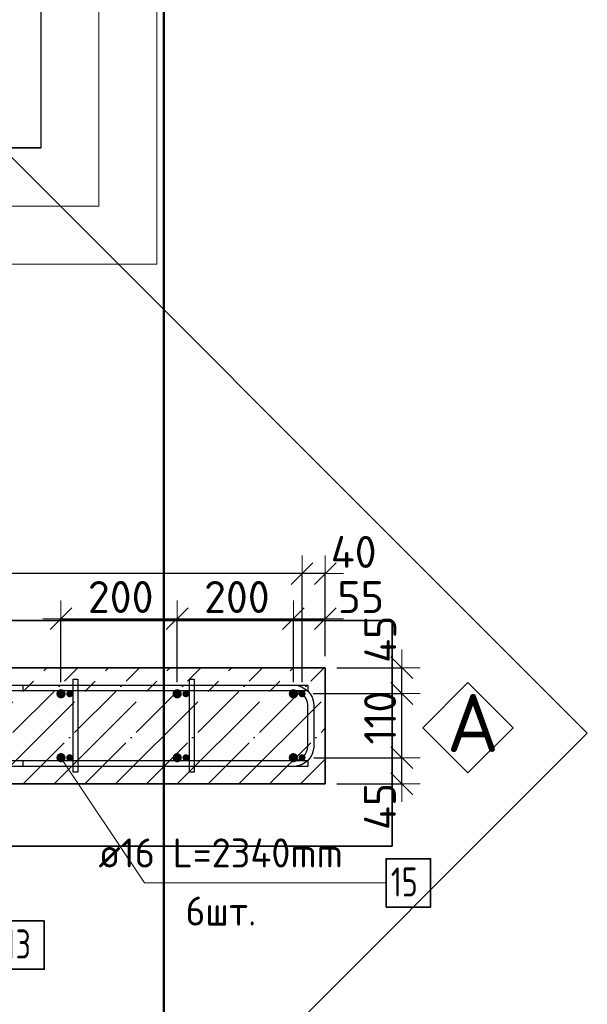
# Model space of a CAD drawing. Header units: millimetres. Extents: x -3026 to 47325, y -2839 to 55854.
# Tile 48 of 130: x 25002 to 25979, y 42269 to 43964. Entities that reach past the tile are written whole.
import ezdxf

# ---------------------------------------------------------------- set-up
doc = ezdxf.new("R2010")
doc.units = ezdxf.units.MM
doc.header["$PDMODE"] = 65
doc.linetypes.add('______11', pattern=[125, 100, -12.5, 0, -12.5])
doc.linetypes.add('______5', pattern=[275, 200, -25, 25, -25])
for name, color, linetype, lineweight in [('Standard', 7, 'Continuous', 25), ('Арм.стержн. Арматура края', 96, 'Continuous', 35), ('Арм.стержн. вертикальными 1', 22, 'Continuous', 35), ('Арм.стержн.горизонт. 1', 180, 'Continuous', 35), ('Размерная линия_ общее', 7, 'Continuous', 13)]:
    doc.layers.add(name, color=color, linetype=linetype, lineweight=lineweight)
doc.layers.add('Арм.стержн. вертикальными 2', color=7, linetype='Continuous', lineweight=35, true_color=0x006e00)
doc.layers.add('Арм.стержн.Стяжки', color=7, linetype='Continuous', lineweight=35, true_color=0x501e0f)
doc.styles.add('ISOCPEUR', font='ISOCPEUR')
doc.dimstyles.new('DIMSTYLE_3', dxfattribs={"dimtxt": 55, "dimasz": 62.5, "dimexe": 0, "dimexo": 0, "dimgap": 27.5, "dimtad": 2, "dimdec": 0, "dimrnd": 5, "dimzin": 12, "dimdsep": 46, "dimtxsty": 'ISOCPEUR', "dimblk1": 'ALL_ML_STRICH', "dimblk2": 'ALL_ML_STRICH', "dimsah": 1, "dimcen": 0, "dimclrd": 7, "dimclre": 256, "dimclrt": 7, "dimadec": 0, "dimazin": 0, "dimtfac": 1, "dimtdec": 0, "dimtix": 1, "dimtmove": 2, "dimatfit": 3, "dimfxl": 0, "dimtzin": 0, "dimlwd": 0, "dimlwe": -3, "dimarcsym": 0})
doc.dimstyles.new('DIMSTYLE_8', dxfattribs={"dimtxt": 55, "dimasz": 62.5, "dimexe": 0, "dimexo": 0, "dimgap": 27.5, "dimtad": 2, "dimdec": 0, "dimrnd": 5, "dimzin": 12, "dimdsep": 46, "dimtxsty": 'ISOCPEUR', "dimblk1": 'ALL_ML_STRICH', "dimblk2": 'ALL_ML_STRICH', "dimsah": 1, "dimcen": 0, "dimclrd": 7, "dimclre": 256, "dimclrt": 7, "dimadec": 0, "dimazin": 0, "dimtfac": 1, "dimtdec": 0, "dimtix": 1, "dimtmove": 2, "dimatfit": 3, "dimfxl": 0, "dimtvp": 1.2, "dimtzin": 0, "dimlwd": 0, "dimlwe": -3, "dimarcsym": 0})

# ---------------------------------------------------------------- blocks, each defined once
blk = doc.blocks.new('ALL_ML_STRICH')
at = {"color": 0, "linetype": 'ByBlock', "lineweight": -2}
for p, q in [((-0.3, -0.3), (0.3, 0.3)), ((0, -0.5), (0, 0.5)), ((-1, 0), (0.5, 0))]:
    blk.add_line(p, q, dxfattribs=at)
blk = doc.blocks.new('*D154')
at = {"layer": 'DEFPOINTS', "color": 7, "linetype": 'Continuous', "lineweight": 13, "transparency": 33554687}
for p in [(25488.2, 42693.5), (25528.2, 42648.5), (25660, 42648.5)]:
    blk.add_point(p, dxfattribs=at)
at = {"layer": 'Размерная линия_ общее', "color": 253, "linetype": 'Continuous', "lineweight": -2, "true_color": 0xa0a0a0, "transparency": 33554687}
for p, q in [((25508.2, 42693.5), (25660, 42693.5)), ((25548.2, 42648.5), (25660, 42648.5))]:
    blk.add_line(p, q, dxfattribs=at)
at = {"layer": 'Размерная линия_ общее', "color": 7, "linetype": 'Continuous', "lineweight": -2, "transparency": 33554687}
blk.add_line((25660, 42648.5), (25660, 42693.5), dxfattribs=at)
at = {"layer": 'Размерная линия_ общее', "color": 7, "linetype": 'Continuous', "lineweight": 13, "transparency": 33554687, "xscale": 62.5, "yscale": 62.5, "zscale": 62.5}
for p, rotation in [((25660, 42693.5), 90), ((25660, 42648.5), 270)]:
    blk.add_blockref('ALL_ML_STRICH', p, dxfattribs=dict(at, rotation=rotation))
at = {"layer": 'Размерная линия_ общее', "color": 7, "linetype": 'Continuous', "lineweight": 13, "transparency": 33554687, "insert": (25622.2, 42609.5), "char_height": 55, "width": 110, "attachment_point": 5, "rotation": 90, "style": 'ISOCPEUR'}
blk.add_mtext('\\A1;{45}', dxfattribs=at)
blk = doc.blocks.new('*D155')
at = {"layer": 'DEFPOINTS', "color": 7, "linetype": 'Continuous', "lineweight": 13, "transparency": 33554687}
for p in [(25487.5, 42804), (25488.2, 42693.5), (25660, 42693.5)]:
    blk.add_point(p, dxfattribs=at)
at = {"layer": 'Размерная линия_ общее', "color": 253, "linetype": 'Continuous', "lineweight": -2, "true_color": 0xa0a0a0, "transparency": 33554687}
for p, q in [((25507.5, 42804), (25660, 42804)), ((25508.2, 42693.5), (25660, 42693.5))]:
    blk.add_line(p, q, dxfattribs=at)
at = {"layer": 'Размерная линия_ общее', "color": 7, "linetype": 'Continuous', "lineweight": -2, "transparency": 33554687}
blk.add_line((25660, 42693.5), (25660, 42804), dxfattribs=at)
at = {"layer": 'Размерная линия_ общее', "color": 7, "linetype": 'Continuous', "lineweight": 13, "transparency": 33554687, "xscale": 62.5, "yscale": 62.5, "zscale": 62.5}
for p, rotation in [((25660, 42804), 90), ((25660, 42693.5), 270)]:
    blk.add_blockref('ALL_ML_STRICH', p, dxfattribs=dict(at, rotation=rotation))
at = {"layer": 'Размерная линия_ общее', "color": 7, "linetype": 'Continuous', "lineweight": 13, "transparency": 33554687, "insert": (25622.5, 42762.5), "char_height": 55, "width": 165, "attachment_point": 5, "rotation": 90, "style": 'ISOCPEUR'}
blk.add_mtext('\\A1;{110}', dxfattribs=at)
blk = doc.blocks.new('*D156')
at = {"layer": 'DEFPOINTS', "color": 7, "linetype": 'Continuous', "lineweight": 13, "transparency": 33554687}
for p in [(25528.2, 42848.5), (25487.5, 42804), (25660, 42804)]:
    blk.add_point(p, dxfattribs=at)
at = {"layer": 'Размерная линия_ общее', "color": 253, "linetype": 'Continuous', "lineweight": -2, "true_color": 0xa0a0a0, "transparency": 33554687}
for p, q in [((25548.2, 42848.5), (25660, 42848.5)), ((25507.5, 42804), (25660, 42804))]:
    blk.add_line(p, q, dxfattribs=at)
at = {"layer": 'Размерная линия_ общее', "color": 7, "linetype": 'Continuous', "lineweight": -2, "transparency": 33554687}
blk.add_line((25660, 42804), (25660, 42848.5), dxfattribs=at)
at = {"layer": 'Размерная линия_ общее', "color": 7, "linetype": 'Continuous', "lineweight": 13, "transparency": 33554687, "xscale": 62.5, "yscale": 62.5, "zscale": 62.5}
for p, rotation in [((25660, 42848.5), 90), ((25660, 42804), 270)]:
    blk.add_blockref('ALL_ML_STRICH', p, dxfattribs=dict(at, rotation=rotation))
at = {"layer": 'Размерная линия_ общее', "color": 7, "linetype": 'Continuous', "lineweight": 13, "transparency": 33554687, "insert": (25622.8, 42897.4), "char_height": 55, "width": 110, "attachment_point": 5, "rotation": 90, "style": 'ISOCPEUR'}
blk.add_mtext('\\A1;{45}', dxfattribs=at)
blk = doc.blocks.new('*D157')
at = {"layer": 'DEFPOINTS', "color": 7, "linetype": 'Continuous', "lineweight": 13, "transparency": 33554687}
for p in [(25528.2, 43010.4), (25528.2, 42848.5), (25488.2, 42803.5)]:
    blk.add_point(p, dxfattribs=at)
at = {"layer": 'Размерная линия_ общее', "color": 253, "linetype": 'Continuous', "lineweight": -2, "true_color": 0xa0a0a0, "transparency": 33554687}
for p, q in [((25488.2, 42823.5), (25488.2, 43010.4)), ((25528.2, 42868.5), (25528.2, 43010.4))]:
    blk.add_line(p, q, dxfattribs=at)
at = {"layer": 'Размерная линия_ общее', "color": 7, "linetype": 'Continuous', "lineweight": -2, "transparency": 33554687}
blk.add_line((25528.2, 43010.4), (25488.2, 43010.4), dxfattribs=at)
at = {"layer": 'Размерная линия_ общее', "color": 7, "linetype": 'Continuous', "lineweight": 13, "transparency": 33554687, "xscale": 62.5, "yscale": 62.5, "zscale": 62.5}
for p, rotation in [((25488.2, 43010.4), 180), ((25528.2, 43010.4), 360)]:
    blk.add_blockref('ALL_ML_STRICH', p, dxfattribs=dict(at, rotation=rotation))
at = {"layer": 'Размерная линия_ общее', "color": 7, "linetype": 'Continuous', "lineweight": 13, "transparency": 33554687, "insert": (25577, 43047.8), "char_height": 55, "width": 110, "attachment_point": 5, "style": 'ISOCPEUR'}
blk.add_mtext('\\A1;{40}', dxfattribs=at)
blk = doc.blocks.new('*D158')
at = {"layer": 'DEFPOINTS', "color": 7, "linetype": 'Continuous', "lineweight": 13, "transparency": 33554687}
for p in [(25488.2, 43010.4), (24288.2, 42803.5), (25488.2, 42803.5)]:
    blk.add_point(p, dxfattribs=at)
at = {"layer": 'Размерная линия_ общее', "color": 253, "linetype": 'Continuous', "lineweight": -2, "true_color": 0xa0a0a0, "transparency": 33554687}
for p, q in [((24288.2, 42823.5), (24288.2, 43010.4)), ((25488.2, 42823.5), (25488.2, 43010.4))]:
    blk.add_line(p, q, dxfattribs=at)
at = {"layer": 'Размерная линия_ общее', "color": 7, "linetype": 'Continuous', "lineweight": -2, "transparency": 33554687}
blk.add_line((25488.2, 43010.4), (24288.2, 43010.4), dxfattribs=at)
at = {"layer": 'Размерная линия_ общее', "color": 7, "linetype": 'Continuous', "lineweight": 13, "transparency": 33554687, "xscale": 62.5, "yscale": 62.5, "zscale": 62.5}
for p, rotation in [((24288.2, 43010.4), 180), ((25488.2, 43010.4), 360)]:
    blk.add_blockref('ALL_ML_STRICH', p, dxfattribs=dict(at, rotation=rotation))
at = {"layer": 'Размерная линия_ общее', "color": 7, "linetype": 'Continuous', "lineweight": 13, "transparency": 33554687, "insert": (24720.7, 42965.4), "char_height": 55, "width": 2.75, "attachment_point": 1, "rotation": 180, "line_spacing_factor": 0.60241, "style": 'ISOCPEUR'}
blk.add_mtext('\\W0.91;6х200=1200', dxfattribs=at)
blk = doc.blocks.new('*D161')
at = {"layer": 'DEFPOINTS', "color": 7, "linetype": 'Continuous', "lineweight": 13, "transparency": 33554687}
for p in [(25073.2, 42932.7), (25073.2, 42803.5), (25273.2, 42803.5)]:
    blk.add_point(p, dxfattribs=at)
at = {"layer": 'Размерная линия_ общее', "color": 253, "linetype": 'Continuous', "lineweight": -2, "true_color": 0xa0a0a0, "transparency": 33554687}
for p, q in [((25073.2, 42823.5), (25073.2, 42932.7)), ((25273.2, 42823.5), (25273.2, 42932.7))]:
    blk.add_line(p, q, dxfattribs=at)
at = {"layer": 'Размерная линия_ общее', "color": 7, "linetype": 'Continuous', "lineweight": -2, "transparency": 33554687}
blk.add_line((25073.2, 42932.7), (25273.2, 42932.7), dxfattribs=at)
at = {"layer": 'Размерная линия_ общее', "color": 7, "linetype": 'Continuous', "lineweight": 13, "transparency": 33554687, "xscale": 62.5, "yscale": 62.5, "zscale": 62.5, "rotation": 180}
blk.add_blockref('ALL_ML_STRICH', (25073.2, 42932.7), dxfattribs=at)
at = {"layer": 'Размерная линия_ общее', "color": 7, "linetype": 'Continuous', "lineweight": 13, "transparency": 33554687, "xscale": 62.5, "yscale": 62.5, "zscale": 62.5}
blk.add_blockref('ALL_ML_STRICH', (25273.2, 42932.7), dxfattribs=at)
at = {"layer": 'Размерная линия_ общее', "color": 7, "linetype": 'Continuous', "lineweight": 13, "transparency": 33554687, "insert": (25176, 42970.2), "char_height": 55, "width": 165, "attachment_point": 5, "style": 'ISOCPEUR'}
blk.add_mtext('\\A1;{200}', dxfattribs=at)
blk = doc.blocks.new('*D162')
at = {"layer": 'DEFPOINTS', "color": 7, "linetype": 'Continuous', "lineweight": 13, "transparency": 33554687}
for p in [(25273.2, 42932.7), (25273.2, 42803.5), (25473.2, 42803.5)]:
    blk.add_point(p, dxfattribs=at)
at = {"layer": 'Размерная линия_ общее', "color": 253, "linetype": 'Continuous', "lineweight": -2, "true_color": 0xa0a0a0, "transparency": 33554687}
for p, q in [((25273.2, 42823.5), (25273.2, 42932.7)), ((25473.2, 42823.5), (25473.2, 42932.7))]:
    blk.add_line(p, q, dxfattribs=at)
at = {"layer": 'Размерная линия_ общее', "color": 7, "linetype": 'Continuous', "lineweight": -2, "transparency": 33554687}
blk.add_line((25273.2, 42932.7), (25473.2, 42932.7), dxfattribs=at)
at = {"layer": 'Размерная линия_ общее', "color": 7, "linetype": 'Continuous', "lineweight": 13, "transparency": 33554687, "xscale": 62.5, "yscale": 62.5, "zscale": 62.5, "rotation": 180}
blk.add_blockref('ALL_ML_STRICH', (25273.2, 42932.7), dxfattribs=at)
at = {"layer": 'Размерная линия_ общее', "color": 7, "linetype": 'Continuous', "lineweight": 13, "transparency": 33554687, "xscale": 62.5, "yscale": 62.5, "zscale": 62.5}
blk.add_blockref('ALL_ML_STRICH', (25473.2, 42932.7), dxfattribs=at)
at = {"layer": 'Размерная линия_ общее', "color": 7, "linetype": 'Continuous', "lineweight": 13, "transparency": 33554687, "insert": (25376, 42970.2), "char_height": 55, "width": 165, "attachment_point": 5, "style": 'ISOCPEUR'}
blk.add_mtext('\\A1;{200}', dxfattribs=at)
blk = doc.blocks.new('*D163')
at = {"layer": 'DEFPOINTS', "color": 7, "linetype": 'Continuous', "lineweight": 13, "transparency": 33554687}
for p in [(25473.2, 42932.7), (25528.2, 42848.5), (25473.2, 42803.5)]:
    blk.add_point(p, dxfattribs=at)
at = {"layer": 'Размерная линия_ общее', "color": 253, "linetype": 'Continuous', "lineweight": -2, "true_color": 0xa0a0a0, "transparency": 33554687}
for p, q in [((25473.2, 42823.5), (25473.2, 42932.7)), ((25528.2, 42868.5), (25528.2, 42932.7))]:
    blk.add_line(p, q, dxfattribs=at)
at = {"layer": 'Размерная линия_ общее', "color": 7, "linetype": 'Continuous', "lineweight": -2, "transparency": 33554687}
blk.add_line((25473.2, 42932.7), (25528.2, 42932.7), dxfattribs=at)
at = {"layer": 'Размерная линия_ общее', "color": 7, "linetype": 'Continuous', "lineweight": 13, "transparency": 33554687, "xscale": 62.5, "yscale": 62.5, "zscale": 62.5, "rotation": 180}
blk.add_blockref('ALL_ML_STRICH', (25473.2, 42932.7), dxfattribs=at)
at = {"layer": 'Размерная линия_ общее', "color": 7, "linetype": 'Continuous', "lineweight": 13, "transparency": 33554687, "xscale": 62.5, "yscale": 62.5, "zscale": 62.5}
blk.add_blockref('ALL_ML_STRICH', (25528.2, 42932.7), dxfattribs=at)
at = {"layer": 'Размерная линия_ общее', "color": 7, "linetype": 'Continuous', "lineweight": 13, "transparency": 33554687, "insert": (25589.2, 42970), "char_height": 55, "width": 110, "attachment_point": 5, "style": 'ISOCPEUR'}
blk.add_mtext('\\A1;{55}', dxfattribs=at)
blk = doc.blocks.new('СЛОЖНЫЙ_ОБЪЕКТ_2')
at = {"layer": 'Standard', "color": 7, "linetype": 'Continuous', "lineweight": 13, "transparency": 33554687}
blk.add_lwpolyline([(25773.6, 42823), (25851.4, 42745.2), (25773.6, 42667.4), (25695.8, 42745.2), (25773.6, 42823)], close=True, dxfattribs=at)
at = {"layer": 'Standard', "color": 7, "linetype": 'Continuous', "lineweight": 13, "transparency": 33554687, "insert": (25737.3, 42753.3), "char_height": 100, "width": 130.909, "attachment_point": 4, "style": 'ISOCPEUR'}
blk.add_mtext('\\A1;{\\fISOCPEUR|i0|b0;\\H100.000000;\\W1.000000;\\C7;А}\\P', dxfattribs=at)

msp = doc.modelspace()

# ---------------------------------------------------------------- hatches: boundary and pattern name
at = {"layer": 'Арм.стержн. вертикальными 1', "linetype": 'Continuous', "lineweight": 50, "transparency": 33554687}
for points in [[(25092.5, 42799.2), (25093.8, 42801.2), (25094.2, 42803.5), (25093.8, 42805.8), (25092.5, 42807.7), (25090.5, 42809), (25088.2, 42809.5), (25085.9, 42809), (25084, 42807.7), (25082.7, 42805.8), (25082.2, 42803.5), (25082.7, 42801.2), (25084, 42799.2), (25085.9, 42797.9), (25088.2, 42797.5), (25090.5, 42797.9)], [(25292.5, 42799.2), (25293.8, 42801.2), (25294.2, 42803.5), (25293.8, 42805.8), (25292.5, 42807.7), (25290.5, 42809), (25288.2, 42809.5), (25285.9, 42809), (25284, 42807.7), (25282.7, 42805.8), (25282.2, 42803.5), (25282.7, 42801.2), (25284, 42799.2), (25285.9, 42797.9), (25288.2, 42797.5), (25290.5, 42797.9)], [(25492.5, 42799.2), (25493.8, 42801.2), (25494.2, 42803.5), (25493.8, 42805.8), (25492.5, 42807.7), (25490.5, 42809), (25488.2, 42809.5), (25485.9, 42809), (25484, 42807.7), (25482.7, 42805.8), (25482.2, 42803.5), (25482.7, 42801.2), (25484, 42799.2), (25485.9, 42797.9), (25488.2, 42797.5), (25490.5, 42797.9)], [(25092.5, 42689.2), (25093.8, 42691.2), (25094.2, 42693.5), (25093.8, 42695.8), (25092.5, 42697.7), (25090.5, 42699), (25088.2, 42699.5), (25085.9, 42699), (25084, 42697.7), (25082.7, 42695.8), (25082.2, 42693.5), (25082.7, 42691.2), (25084, 42689.2), (25085.9, 42687.9), (25088.2, 42687.5), (25090.5, 42687.9)], [(25292.5, 42689.2), (25293.8, 42691.2), (25294.2, 42693.5), (25293.8, 42695.8), (25292.5, 42697.7), (25290.5, 42699), (25288.2, 42699.5), (25285.9, 42699), (25284, 42697.7), (25282.7, 42695.8), (25282.2, 42693.5), (25282.7, 42691.2), (25284, 42689.2), (25285.9, 42687.9), (25288.2, 42687.5), (25290.5, 42687.9)], [(25492.5, 42689.2), (25493.8, 42691.2), (25494.2, 42693.5), (25493.8, 42695.8), (25492.5, 42697.7), (25490.5, 42699), (25488.2, 42699.5), (25485.9, 42699), (25484, 42697.7), (25482.7, 42695.8), (25482.2, 42693.5), (25482.7, 42691.2), (25484, 42689.2), (25485.9, 42687.9), (25488.2, 42687.5), (25490.5, 42687.9)]]:
    msp.add_hatch(color=34, dxfattribs=at).paths.add_polyline_path(points)
at = {"layer": 'Арм.стержн. вертикальными 2', "linetype": 'Continuous', "lineweight": 50, "transparency": 33554687}
for points in [[(25078.9, 42797.8), (25080.6, 42800.4), (25081.2, 42803.5), (25080.6, 42806.5), (25078.9, 42809.1), (25076.3, 42810.9), (25073.2, 42811.5), (25070.2, 42810.9), (25067.6, 42809.1), (25065.8, 42806.5), (25065.2, 42803.5), (25065.8, 42800.4), (25067.6, 42797.8), (25070.2, 42796.1), (25073.2, 42795.5), (25076.3, 42796.1)], [(25278.9, 42797.8), (25280.6, 42800.4), (25281.2, 42803.5), (25280.6, 42806.5), (25278.9, 42809.1), (25276.3, 42810.9), (25273.2, 42811.5), (25270.2, 42810.9), (25267.6, 42809.1), (25265.8, 42806.5), (25265.2, 42803.5), (25265.8, 42800.4), (25267.6, 42797.8), (25270.2, 42796.1), (25273.2, 42795.5), (25276.3, 42796.1)], [(25478.9, 42797.8), (25480.6, 42800.4), (25481.2, 42803.5), (25480.6, 42806.5), (25478.9, 42809.1), (25476.3, 42810.9), (25473.2, 42811.5), (25470.2, 42810.9), (25467.6, 42809.1), (25465.8, 42806.5), (25465.2, 42803.5), (25465.8, 42800.4), (25467.6, 42797.8), (25470.2, 42796.1), (25473.2, 42795.5), (25476.3, 42796.1)], [(25078.9, 42687.8), (25080.6, 42690.4), (25081.2, 42693.5), (25080.6, 42696.5), (25078.9, 42699.1), (25076.3, 42700.9), (25073.2, 42701.5), (25070.2, 42700.9), (25067.6, 42699.1), (25065.8, 42696.5), (25065.2, 42693.5), (25065.8, 42690.4), (25067.6, 42687.8), (25070.2, 42686.1), (25073.2, 42685.5), (25076.3, 42686.1)], [(25278.9, 42687.8), (25280.6, 42690.4), (25281.2, 42693.5), (25280.6, 42696.5), (25278.9, 42699.1), (25276.3, 42700.9), (25273.2, 42701.5), (25270.2, 42700.9), (25267.6, 42699.1), (25265.8, 42696.5), (25265.2, 42693.5), (25265.8, 42690.4), (25267.6, 42687.8), (25270.2, 42686.1), (25273.2, 42685.5), (25276.3, 42686.1)], [(25478.9, 42687.8), (25480.6, 42690.4), (25481.2, 42693.5), (25480.6, 42696.5), (25478.9, 42699.1), (25476.3, 42700.9), (25473.2, 42701.5), (25470.2, 42700.9), (25467.6, 42699.1), (25465.8, 42696.5), (25465.2, 42693.5), (25465.8, 42690.4), (25467.6, 42687.8), (25470.2, 42686.1), (25473.2, 42685.5), (25476.3, 42686.1)]]:
    msp.add_hatch(color=7, dxfattribs=at).paths.add_polyline_path(points)

# ---------------------------------------------------------------- linework, layer by layer
at = {"layer": 'Standard', "color": 52, "linetype": 'Continuous', "lineweight": 13, "transparency": 33554687}
for p, q in [((25038.2, 48630.8), (25038.2, 43743.4)), ((25038.2, 48630.8), (25038.2, 43743.4)), ((25038.2, 43743.4), (24568.2, 43743.4)), ((24568.2, 43743.4), (25038.2, 43743.4))]:
    msp.add_line(p, q, dxfattribs=at)
at = {"layer": 'Standard', "color": 52, "linetype": 'Continuous', "lineweight": -3, "transparency": 33554687}
for p, q in [((25038.2, 48630.8), (25038.2, 43743.4)), ((25038.2, 48630.8), (25038.2, 43743.4)), ((25038.2, 43743.4), (24568.2, 43743.4)), ((24568.2, 43743.4), (25038.2, 43743.4)), ((25643.4, 42929.9), (23880, 42929.9)), ((23880, 42929.9), (25643.4, 42929.9)), ((25643.4, 42541.1), (25643.4, 42929.9)), ((25643.4, 42929.9), (25643.4, 42541.1)), ((23880, 42541.1), (25643.4, 42541.1)), ((25643.4, 42541.1), (23880, 42541.1))]:
    msp.add_line(p, q, dxfattribs=at)
at = {"layer": 'Standard', "color": 7, "linetype": 'Continuous', "lineweight": 35, "transparency": 33554687}
for p, q in [((25528.2, 42848.5), (24078.2, 42848.5)), ((25528.2, 42648.5), (25528.2, 42848.5)), ((24078.2, 42648.5), (25528.2, 42648.5))]:
    msp.add_line(p, q, dxfattribs=at)
at = {"layer": 'Standard', "color": 253, "linetype": '______5', "lineweight": -3, "true_color": 0xababab, "transparency": 33554687}
for p, q in [((24849.1, 42648.5), (25049.1, 42848.5)), ((24955.1, 42648.5), (25155.1, 42848.5)), ((25061.2, 42648.5), (25261.2, 42848.5)), ((25167.3, 42648.5), (25367.3, 42848.5)), ((25273.3, 42648.5), (25473.3, 42848.5)), ((25379.4, 42648.5), (25528.2, 42797.3)), ((25485.5, 42648.5), (25528.2, 42691.2))]:
    msp.add_line(p, q, dxfattribs=at)
at = {"layer": 'Standard', "color": 253, "linetype": '______11', "lineweight": -3, "true_color": 0xababab, "transparency": 33554687}
for p, q in [((24902.1, 42648.5), (25102.1, 42848.5)), ((25008.2, 42648.5), (25208.2, 42848.5)), ((25114.2, 42648.5), (25314.2, 42848.5)), ((25220.3, 42648.5), (25420.3, 42848.5)), ((25326.4, 42648.5), (25526.4, 42848.5)), ((25432.4, 42648.5), (25528.2, 42744.3))]:
    msp.add_line(p, q, dxfattribs=at)
at = {"layer": 'Standard', "color": 7, "linetype": 'Continuous', "lineweight": 13, "transparency": 33554687}
for points in [[(24368.2, 43543.4), (25238.2, 43543.4), (25238.2, 48830.8), (24368.2, 48830.8), (24368.2, 43543.4)], [(24468.2, 43643.4), (25138.2, 43643.4), (25138.2, 48730.8), (24468.2, 48730.8), (24468.2, 43643.4)]]:
    msp.add_lwpolyline(points, dxfattribs=at)
at = {"layer": 'Standard', "color": 7, "linetype": 'Continuous', "lineweight": 50, "transparency": 33554687}
msp.add_lwpolyline([(-350, -350.2), (25250, -350.2), (25250, 46690), (-350, 46690), (-350, -350.2)], dxfattribs=at)
at = {"layer": 'Standard', "color": 7, "linetype": 'Continuous', "lineweight": 25, "transparency": 33554687}
msp.add_lwpolyline([(23544.2, 42735.5), (24761.7, 41518), (25979.2, 42735.5), (24761.7, 43953), (23544.2, 42735.5)], dxfattribs=at)
at = {"layer": 'Арм.стержн. Арматура края', "color": 4, "linetype": 'Continuous', "lineweight": 25, "transparency": 33554687}
msp.add_lwpolyline([(25008.2, 42688.5), (25474.2, 42688.5), (25478.7, 42689.1), (25483.3, 42690.6), (25487.5, 42692.9), (25490.9, 42695.8), (25493.8, 42699.2), (25496.1, 42703.4), (25497.6, 42708), (25498.2, 42712.5), (25498.2, 42784.4), (25497.6, 42788.9), (25496.1, 42793.5), (25493.8, 42797.7), (25490.9, 42801.1), (25487.5, 42804), (25483.3, 42806.3), (25478.7, 42807.8), (25474.2, 42808.5), (25008.2, 42808.5), (25008.2, 42818.5), (25474.9, 42818.5), (25481, 42817.6), (25487.3, 42815.5), (25493.2, 42812.2), (25498, 42808.2), (25502, 42803.4), (25505.3, 42797.6), (25507.4, 42791.2), (25508.2, 42785.1), (25508.2, 42711.8), (25507.4, 42705.7), (25505.3, 42699.4), (25502, 42693.5), (25498, 42688.7), (25493.2, 42684.7), (25487.3, 42681.4), (25481, 42679.3), (25474.9, 42678.5), (25008.2, 42678.5), (25008.2, 42688.5)], dxfattribs=at)
msp.add_lwpolyline([(25008.2, 42688.5), (25474.2, 42688.5), (25478.7, 42689.1), (25483.3, 42690.6), (25487.5, 42692.9), (25490.9, 42695.8), (25493.8, 42699.2), (25496.1, 42703.4), (25497.6, 42708), (25498.2, 42712.5), (25498.2, 42784.4), (25497.6, 42788.9), (25496.1, 42793.5), (25493.8, 42797.7), (25490.9, 42801.1), (25487.5, 42804), (25483.3, 42806.3), (25478.7, 42807.8), (25474.2, 42808.5), (25008.2, 42808.5), (25008.2, 42818.5), (25474.9, 42818.5), (25481, 42817.6), (25487.3, 42815.5), (25493.2, 42812.2), (25498, 42808.2), (25502, 42803.4), (25505.3, 42797.6), (25507.4, 42791.2), (25508.2, 42785.1), (25508.2, 42711.8), (25507.4, 42705.7), (25505.3, 42699.4), (25502, 42693.5), (25498, 42688.7), (25493.2, 42684.7), (25487.3, 42681.4), (25481, 42679.3), (25474.9, 42678.5), (25008.2, 42678.5), (25008.2, 42688.5)], dxfattribs=at)
msp.add_lwpolyline([(25008.2, 42688.5), (25474.2, 42688.5), (25478.7, 42689.1), (25483.3, 42690.6), (25487.5, 42692.9), (25490.9, 42695.8), (25493.8, 42699.2), (25496.1, 42703.4), (25497.6, 42708), (25498.2, 42712.5), (25498.2, 42784.4), (25497.6, 42788.9), (25496.1, 42793.5), (25493.8, 42797.7), (25490.9, 42801.1), (25487.5, 42804), (25483.3, 42806.3), (25478.7, 42807.8), (25474.2, 42808.5), (25008.2, 42808.5), (25008.2, 42818.5), (25474.9, 42818.5), (25481, 42817.6), (25487.3, 42815.5), (25493.2, 42812.2), (25498, 42808.2), (25502, 42803.4), (25505.3, 42797.6), (25507.4, 42791.2), (25508.2, 42785.1), (25508.2, 42711.8), (25507.4, 42705.7), (25505.3, 42699.4), (25502, 42693.5), (25498, 42688.7), (25493.2, 42684.7), (25487.3, 42681.4), (25481, 42679.3), (25474.9, 42678.5), (25008.2, 42678.5), (25008.2, 42688.5)], dxfattribs=at)
msp.add_lwpolyline([(25008.2, 42688.5), (25474.2, 42688.5), (25478.7, 42689.1), (25483.3, 42690.6), (25487.5, 42692.9), (25490.9, 42695.8), (25493.8, 42699.2), (25496.1, 42703.4), (25497.6, 42708), (25498.2, 42712.5), (25498.2, 42784.4), (25497.6, 42788.9), (25496.1, 42793.5), (25493.8, 42797.7), (25490.9, 42801.1), (25487.5, 42804), (25483.3, 42806.3), (25478.7, 42807.8), (25474.2, 42808.5), (25008.2, 42808.5), (25008.2, 42818.5), (25474.9, 42818.5), (25481, 42817.6), (25487.3, 42815.5), (25493.2, 42812.2), (25498, 42808.2), (25502, 42803.4), (25505.3, 42797.6), (25507.4, 42791.2), (25508.2, 42785.1), (25508.2, 42711.8), (25507.4, 42705.7), (25505.3, 42699.4), (25502, 42693.5), (25498, 42688.7), (25493.2, 42684.7), (25487.3, 42681.4), (25481, 42679.3), (25474.9, 42678.5), (25008.2, 42678.5), (25008.2, 42688.5)], dxfattribs=at)
msp.add_lwpolyline([(25008.2, 42688.5), (25474.2, 42688.5), (25478.7, 42689.1), (25483.3, 42690.6), (25487.5, 42692.9), (25490.9, 42695.8), (25493.8, 42699.2), (25496.1, 42703.4), (25497.6, 42708), (25498.2, 42712.5), (25498.2, 42784.4), (25497.6, 42788.9), (25496.1, 42793.5), (25493.8, 42797.7), (25490.9, 42801.1), (25487.5, 42804), (25483.3, 42806.3), (25478.7, 42807.8), (25474.2, 42808.5), (25008.2, 42808.5), (25008.2, 42818.5), (25474.9, 42818.5), (25481, 42817.6), (25487.3, 42815.5), (25493.2, 42812.2), (25498, 42808.2), (25502, 42803.4), (25505.3, 42797.6), (25507.4, 42791.2), (25508.2, 42785.1), (25508.2, 42711.8), (25507.4, 42705.7), (25505.3, 42699.4), (25502, 42693.5), (25498, 42688.7), (25493.2, 42684.7), (25487.3, 42681.4), (25481, 42679.3), (25474.9, 42678.5), (25008.2, 42678.5), (25008.2, 42688.5)], dxfattribs=at)
msp.add_lwpolyline([(25008.2, 42688.5), (25474.2, 42688.5), (25478.7, 42689.1), (25483.3, 42690.6), (25487.5, 42692.9), (25490.9, 42695.8), (25493.8, 42699.2), (25496.1, 42703.4), (25497.6, 42708), (25498.2, 42712.5), (25498.2, 42784.4), (25497.6, 42788.9), (25496.1, 42793.5), (25493.8, 42797.7), (25490.9, 42801.1), (25487.5, 42804), (25483.3, 42806.3), (25478.7, 42807.8), (25474.2, 42808.5), (25008.2, 42808.5), (25008.2, 42818.5), (25474.9, 42818.5), (25481, 42817.6), (25487.3, 42815.5), (25493.2, 42812.2), (25498, 42808.2), (25502, 42803.4), (25505.3, 42797.6), (25507.4, 42791.2), (25508.2, 42785.1), (25508.2, 42711.8), (25507.4, 42705.7), (25505.3, 42699.4), (25502, 42693.5), (25498, 42688.7), (25493.2, 42684.7), (25487.3, 42681.4), (25481, 42679.3), (25474.9, 42678.5), (25008.2, 42678.5), (25008.2, 42688.5)], dxfattribs=at)
msp.add_lwpolyline([(25008.2, 42688.5), (25474.2, 42688.5), (25478.7, 42689.1), (25483.3, 42690.6), (25487.5, 42692.9), (25490.9, 42695.8), (25493.8, 42699.2), (25496.1, 42703.4), (25497.6, 42708), (25498.2, 42712.5), (25498.2, 42784.4), (25497.6, 42788.9), (25496.1, 42793.5), (25493.8, 42797.7), (25490.9, 42801.1), (25487.5, 42804), (25483.3, 42806.3), (25478.7, 42807.8), (25474.2, 42808.5), (25008.2, 42808.5), (25008.2, 42818.5), (25474.9, 42818.5), (25481, 42817.6), (25487.3, 42815.5), (25493.2, 42812.2), (25498, 42808.2), (25502, 42803.4), (25505.3, 42797.6), (25507.4, 42791.2), (25508.2, 42785.1), (25508.2, 42711.8), (25507.4, 42705.7), (25505.3, 42699.4), (25502, 42693.5), (25498, 42688.7), (25493.2, 42684.7), (25487.3, 42681.4), (25481, 42679.3), (25474.9, 42678.5), (25008.2, 42678.5), (25008.2, 42688.5)], dxfattribs=at)
msp.add_lwpolyline([(25008.2, 42688.5), (25474.2, 42688.5), (25478.7, 42689.1), (25483.3, 42690.6), (25487.5, 42692.9), (25490.9, 42695.8), (25493.8, 42699.2), (25496.1, 42703.4), (25497.6, 42708), (25498.2, 42712.5), (25498.2, 42784.4), (25497.6, 42788.9), (25496.1, 42793.5), (25493.8, 42797.7), (25490.9, 42801.1), (25487.5, 42804), (25483.3, 42806.3), (25478.7, 42807.8), (25474.2, 42808.5), (25008.2, 42808.5), (25008.2, 42818.5), (25474.9, 42818.5), (25481, 42817.6), (25487.3, 42815.5), (25493.2, 42812.2), (25498, 42808.2), (25502, 42803.4), (25505.3, 42797.6), (25507.4, 42791.2), (25508.2, 42785.1), (25508.2, 42711.8), (25507.4, 42705.7), (25505.3, 42699.4), (25502, 42693.5), (25498, 42688.7), (25493.2, 42684.7), (25487.3, 42681.4), (25481, 42679.3), (25474.9, 42678.5), (25008.2, 42678.5), (25008.2, 42688.5)], dxfattribs=at)
msp.add_lwpolyline([(25008.2, 42688.5), (25474.2, 42688.5), (25478.7, 42689.1), (25483.3, 42690.6), (25487.5, 42692.9), (25490.9, 42695.8), (25493.8, 42699.2), (25496.1, 42703.4), (25497.6, 42708), (25498.2, 42712.5), (25498.2, 42784.4), (25497.6, 42788.9), (25496.1, 42793.5), (25493.8, 42797.7), (25490.9, 42801.1), (25487.5, 42804), (25483.3, 42806.3), (25478.7, 42807.8), (25474.2, 42808.5), (25008.2, 42808.5), (25008.2, 42818.5), (25474.9, 42818.5), (25481, 42817.6), (25487.3, 42815.5), (25493.2, 42812.2), (25498, 42808.2), (25502, 42803.4), (25505.3, 42797.6), (25507.4, 42791.2), (25508.2, 42785.1), (25508.2, 42711.8), (25507.4, 42705.7), (25505.3, 42699.4), (25502, 42693.5), (25498, 42688.7), (25493.2, 42684.7), (25487.3, 42681.4), (25481, 42679.3), (25474.9, 42678.5), (25008.2, 42678.5), (25008.2, 42688.5)], dxfattribs=at)
msp.add_lwpolyline([(25008.2, 42688.5), (25474.2, 42688.5), (25478.7, 42689.1), (25483.3, 42690.6), (25487.5, 42692.9), (25490.9, 42695.8), (25493.8, 42699.2), (25496.1, 42703.4), (25497.6, 42708), (25498.2, 42712.5), (25498.2, 42784.4), (25497.6, 42788.9), (25496.1, 42793.5), (25493.8, 42797.7), (25490.9, 42801.1), (25487.5, 42804), (25483.3, 42806.3), (25478.7, 42807.8), (25474.2, 42808.5), (25008.2, 42808.5), (25008.2, 42818.5), (25474.9, 42818.5), (25481, 42817.6), (25487.3, 42815.5), (25493.2, 42812.2), (25498, 42808.2), (25502, 42803.4), (25505.3, 42797.6), (25507.4, 42791.2), (25508.2, 42785.1), (25508.2, 42711.8), (25507.4, 42705.7), (25505.3, 42699.4), (25502, 42693.5), (25498, 42688.7), (25493.2, 42684.7), (25487.3, 42681.4), (25481, 42679.3), (25474.9, 42678.5), (25008.2, 42678.5), (25008.2, 42688.5)], dxfattribs=at)
msp.add_lwpolyline([(25008.2, 42688.5), (25474.2, 42688.5), (25478.7, 42689.1), (25483.3, 42690.6), (25487.5, 42692.9), (25490.9, 42695.8), (25493.8, 42699.2), (25496.1, 42703.4), (25497.6, 42708), (25498.2, 42712.5), (25498.2, 42784.4), (25497.6, 42788.9), (25496.1, 42793.5), (25493.8, 42797.7), (25490.9, 42801.1), (25487.5, 42804), (25483.3, 42806.3), (25478.7, 42807.8), (25474.2, 42808.5), (25008.2, 42808.5), (25008.2, 42818.5), (25474.9, 42818.5), (25481, 42817.6), (25487.3, 42815.5), (25493.2, 42812.2), (25498, 42808.2), (25502, 42803.4), (25505.3, 42797.6), (25507.4, 42791.2), (25508.2, 42785.1), (25508.2, 42711.8), (25507.4, 42705.7), (25505.3, 42699.4), (25502, 42693.5), (25498, 42688.7), (25493.2, 42684.7), (25487.3, 42681.4), (25481, 42679.3), (25474.9, 42678.5), (25008.2, 42678.5), (25008.2, 42688.5)], dxfattribs=at)
msp.add_lwpolyline([(25008.2, 42688.5), (25474.2, 42688.5), (25478.7, 42689.1), (25483.3, 42690.6), (25487.5, 42692.9), (25490.9, 42695.8), (25493.8, 42699.2), (25496.1, 42703.4), (25497.6, 42708), (25498.2, 42712.5), (25498.2, 42784.4), (25497.6, 42788.9), (25496.1, 42793.5), (25493.8, 42797.7), (25490.9, 42801.1), (25487.5, 42804), (25483.3, 42806.3), (25478.7, 42807.8), (25474.2, 42808.5), (25008.2, 42808.5), (25008.2, 42818.5), (25474.9, 42818.5), (25481, 42817.6), (25487.3, 42815.5), (25493.2, 42812.2), (25498, 42808.2), (25502, 42803.4), (25505.3, 42797.6), (25507.4, 42791.2), (25508.2, 42785.1), (25508.2, 42711.8), (25507.4, 42705.7), (25505.3, 42699.4), (25502, 42693.5), (25498, 42688.7), (25493.2, 42684.7), (25487.3, 42681.4), (25481, 42679.3), (25474.9, 42678.5), (25008.2, 42678.5), (25008.2, 42688.5)], dxfattribs=at)
msp.add_lwpolyline([(25008.2, 42688.5), (25474.2, 42688.5), (25478.7, 42689.1), (25483.3, 42690.6), (25487.5, 42692.9), (25490.9, 42695.8), (25493.8, 42699.2), (25496.1, 42703.4), (25497.6, 42708), (25498.2, 42712.5), (25498.2, 42784.4), (25497.6, 42788.9), (25496.1, 42793.5), (25493.8, 42797.7), (25490.9, 42801.1), (25487.5, 42804), (25483.3, 42806.3), (25478.7, 42807.8), (25474.2, 42808.5), (25008.2, 42808.5), (25008.2, 42818.5), (25474.9, 42818.5), (25481, 42817.6), (25487.3, 42815.5), (25493.2, 42812.2), (25498, 42808.2), (25502, 42803.4), (25505.3, 42797.6), (25507.4, 42791.2), (25508.2, 42785.1), (25508.2, 42711.8), (25507.4, 42705.7), (25505.3, 42699.4), (25502, 42693.5), (25498, 42688.7), (25493.2, 42684.7), (25487.3, 42681.4), (25481, 42679.3), (25474.9, 42678.5), (25008.2, 42678.5), (25008.2, 42688.5)], dxfattribs=at)
msp.add_lwpolyline([(25008.2, 42688.5), (25474.2, 42688.5), (25478.7, 42689.1), (25483.3, 42690.6), (25487.5, 42692.9), (25490.9, 42695.8), (25493.8, 42699.2), (25496.1, 42703.4), (25497.6, 42708), (25498.2, 42712.5), (25498.2, 42784.4), (25497.6, 42788.9), (25496.1, 42793.5), (25493.8, 42797.7), (25490.9, 42801.1), (25487.5, 42804), (25483.3, 42806.3), (25478.7, 42807.8), (25474.2, 42808.5), (25008.2, 42808.5), (25008.2, 42818.5), (25474.9, 42818.5), (25481, 42817.6), (25487.3, 42815.5), (25493.2, 42812.2), (25498, 42808.2), (25502, 42803.4), (25505.3, 42797.6), (25507.4, 42791.2), (25508.2, 42785.1), (25508.2, 42711.8), (25507.4, 42705.7), (25505.3, 42699.4), (25502, 42693.5), (25498, 42688.7), (25493.2, 42684.7), (25487.3, 42681.4), (25481, 42679.3), (25474.9, 42678.5), (25008.2, 42678.5), (25008.2, 42688.5)], dxfattribs=at)
at = {"layer": 'Арм.стержн. вертикальными 1', "color": 7, "linetype": 'Continuous', "lineweight": 35, "transparency": 33554687}
msp.add_lwpolyline([(24967.9, 42329.3), (25044.5, 42329.3), (25044.5, 42412.6), (24967.9, 42412.6), (24967.9, 42329.3)], dxfattribs=at)
at = {"layer": 'Арм.стержн. вертикальными 2', "color": 7, "linetype": 'Continuous', "lineweight": 13, "transparency": 33554687}
for q in [(25073.2, 42693.5), (25632.7, 42477.8)]:
    msp.add_line((25216.7, 42477.8), q, dxfattribs=at)
at = {"layer": 'Арм.стержн. вертикальными 2', "color": 7, "linetype": 'Continuous', "lineweight": 35, "transparency": 33554687}
msp.add_lwpolyline([(25632.7, 42436.2), (25709.4, 42436.2), (25709.4, 42519.5), (25632.7, 42519.5), (25632.7, 42436.2)], dxfattribs=at)
at = {"layer": 'Арм.стержн.горизонт. 1', "color": 52, "linetype": 'Continuous', "lineweight": 25, "transparency": 33554687}
for p, q in [((25528.2, 42848.5), (24078.2, 42848.5)), ((25528.2, 42648.5), (24078.2, 42648.5))]:
    msp.add_line(p, q, dxfattribs=at)
at = {"layer": 'Арм.стержн.горизонт. 1', "color": 4, "linetype": 'Continuous', "lineweight": 25, "transparency": 33554687}
for points in [[(24108.2, 42818.5), (25498.2, 42818.5), (25498.2, 42808.5), (24108.2, 42808.5), (24108.2, 42818.5)], [(24108.2, 42818.5), (25498.2, 42818.5), (25498.2, 42808.5), (24108.2, 42808.5), (24108.2, 42818.5)], [(24108.2, 42818.5), (25498.2, 42818.5), (25498.2, 42808.5), (24108.2, 42808.5), (24108.2, 42818.5)], [(24108.2, 42818.5), (25498.2, 42818.5), (25498.2, 42808.5), (24108.2, 42808.5), (24108.2, 42818.5)], [(24108.2, 42818.5), (25498.2, 42818.5), (25498.2, 42808.5), (24108.2, 42808.5), (24108.2, 42818.5)], [(24108.2, 42818.5), (25498.2, 42818.5), (25498.2, 42808.5), (24108.2, 42808.5), (24108.2, 42818.5)], [(24108.2, 42818.5), (25498.2, 42818.5), (25498.2, 42808.5), (24108.2, 42808.5), (24108.2, 42818.5)], [(24108.2, 42818.5), (25498.2, 42818.5), (25498.2, 42808.5), (24108.2, 42808.5), (24108.2, 42818.5)], [(24108.2, 42818.5), (25498.2, 42818.5), (25498.2, 42808.5), (24108.2, 42808.5), (24108.2, 42818.5)], [(24108.2, 42818.5), (25498.2, 42818.5), (25498.2, 42808.5), (24108.2, 42808.5), (24108.2, 42818.5)], [(24108.2, 42818.5), (25498.2, 42818.5), (25498.2, 42808.5), (24108.2, 42808.5), (24108.2, 42818.5)], [(24108.2, 42818.5), (25498.2, 42818.5), (25498.2, 42808.5), (24108.2, 42808.5), (24108.2, 42818.5)], [(24108.2, 42818.5), (25498.2, 42818.5), (25498.2, 42808.5), (24108.2, 42808.5), (24108.2, 42818.5)], [(24108.2, 42818.5), (25498.2, 42818.5), (25498.2, 42808.5), (24108.2, 42808.5), (24108.2, 42818.5)], [(24108.2, 42688.5), (25498.2, 42688.5), (25498.2, 42678.5), (24108.2, 42678.5), (24108.2, 42688.5)], [(24108.2, 42688.5), (25498.2, 42688.5), (25498.2, 42678.5), (24108.2, 42678.5), (24108.2, 42688.5)], [(24108.2, 42688.5), (25498.2, 42688.5), (25498.2, 42678.5), (24108.2, 42678.5), (24108.2, 42688.5)], [(24108.2, 42688.5), (25498.2, 42688.5), (25498.2, 42678.5), (24108.2, 42678.5), (24108.2, 42688.5)], [(24108.2, 42688.5), (25498.2, 42688.5), (25498.2, 42678.5), (24108.2, 42678.5), (24108.2, 42688.5)], [(24108.2, 42688.5), (25498.2, 42688.5), (25498.2, 42678.5), (24108.2, 42678.5), (24108.2, 42688.5)], [(24108.2, 42688.5), (25498.2, 42688.5), (25498.2, 42678.5), (24108.2, 42678.5), (24108.2, 42688.5)], [(24108.2, 42688.5), (25498.2, 42688.5), (25498.2, 42678.5), (24108.2, 42678.5), (24108.2, 42688.5)], [(24108.2, 42688.5), (25498.2, 42688.5), (25498.2, 42678.5), (24108.2, 42678.5), (24108.2, 42688.5)], [(24108.2, 42688.5), (25498.2, 42688.5), (25498.2, 42678.5), (24108.2, 42678.5), (24108.2, 42688.5)], [(24108.2, 42688.5), (25498.2, 42688.5), (25498.2, 42678.5), (24108.2, 42678.5), (24108.2, 42688.5)], [(24108.2, 42688.5), (25498.2, 42688.5), (25498.2, 42678.5), (24108.2, 42678.5), (24108.2, 42688.5)], [(24108.2, 42688.5), (25498.2, 42688.5), (25498.2, 42678.5), (24108.2, 42678.5), (24108.2, 42688.5)], [(24108.2, 42688.5), (25498.2, 42688.5), (25498.2, 42678.5), (24108.2, 42678.5), (24108.2, 42688.5)]]:
    msp.add_lwpolyline(points, dxfattribs=at)
at = {"layer": 'Арм.стержн.Стяжки', "color": 40, "linetype": 'Continuous', "lineweight": 25, "transparency": 33554687}
for points in [[(25094.2, 42668.5), (25094.2, 42828.5), (25102.2, 42828.5), (25102.2, 42668.5), (25094.2, 42668.5)], [(25094.2, 42668.5), (25094.2, 42828.5), (25102.2, 42828.5), (25102.2, 42668.5), (25094.2, 42668.5)], [(25094.2, 42668.5), (25094.2, 42828.5), (25102.2, 42828.5), (25102.2, 42668.5), (25094.2, 42668.5)], [(25094.2, 42668.5), (25094.2, 42828.5), (25102.2, 42828.5), (25102.2, 42668.5), (25094.2, 42668.5)], [(25094.2, 42668.5), (25094.2, 42828.5), (25102.2, 42828.5), (25102.2, 42668.5), (25094.2, 42668.5)], [(25094.2, 42668.5), (25094.2, 42828.5), (25102.2, 42828.5), (25102.2, 42668.5), (25094.2, 42668.5)], [(25294.2, 42668.5), (25294.2, 42828.5), (25302.2, 42828.5), (25302.2, 42668.5), (25294.2, 42668.5)], [(25294.2, 42668.5), (25294.2, 42828.5), (25302.2, 42828.5), (25302.2, 42668.5), (25294.2, 42668.5)], [(25294.2, 42668.5), (25294.2, 42828.5), (25302.2, 42828.5), (25302.2, 42668.5), (25294.2, 42668.5)], [(25294.2, 42668.5), (25294.2, 42828.5), (25302.2, 42828.5), (25302.2, 42668.5), (25294.2, 42668.5)], [(25294.2, 42668.5), (25294.2, 42828.5), (25302.2, 42828.5), (25302.2, 42668.5), (25294.2, 42668.5)], [(25294.2, 42668.5), (25294.2, 42828.5), (25302.2, 42828.5), (25302.2, 42668.5), (25294.2, 42668.5)], [(25294.2, 42668.5), (25294.2, 42828.5), (25302.2, 42828.5), (25302.2, 42668.5), (25294.2, 42668.5)]]:
    msp.add_lwpolyline(points, dxfattribs=at)

# ---------------------------------------------------------------- block references
at = {"layer": 'Standard', "color": 7, "linetype": 'Continuous', "lineweight": 13, "transparency": 33554687}
msp.add_blockref('СЛОЖНЫЙ_ОБЪЕКТ_2', (0, 0), dxfattribs=at)

# ---------------------------------------------------------------- texts
at = {"layer": 'Арм.стержн. вертикальными 1', "color": 7, "linetype": 'Continuous', "lineweight": 25, "transparency": 33554687, "insert": (24976.2, 42347.6), "char_height": 50, "width": 78.713, "attachment_point": 7, "style": 'ISOCPEUR'}
msp.add_mtext('\\W0.75;13', dxfattribs=at)
at = {"layer": 'Арм.стержн. вертикальными 2', "color": 7, "linetype": 'Continuous', "lineweight": 25, "transparency": 33554687, "char_height": 50, "attachment_point": 7, "style": 'ISOCPEUR'}
for s, insert, width in [('\\W0.96;ø16 L=2340mm ', (25137.7, 42504.5), 493.775), ('\\W0.75;15', (25641.1, 42454.5), 78.713), ('\\W0.94;6шт. ', (25287.7, 42404.5), 193.548)]:
    msp.add_mtext(s, dxfattribs=dict(at, insert=insert, width=width))

# ---------------------------------------------------------------- dimensions: what is measured, and where the dimension line sits
at = {"layer": 'Размерная линия_ общее', "color": 7, "linetype": 'Continuous', "lineweight": 13, "transparency": 33554687}
for base, p1, p2, angle, picture, middle in [((25488.2, 43010.4), (25528.2, 42868.5), (25488.2, 42823.5), 180, '*D157', (25577, 43047.8)), ((25660.0197, 42848.4599), (25507.4897, 42803.9734), (25548.2376, 42848.4599), 90, '*D156', (25622.7669, 42897.3847)), ((25660.0197, 42803.9734), (25508.2376, 42693.4596), (25507.4897, 42803.9734), 90, '*D155', (25622.5197, 42762.4665)), ((25660, 42693.5), (25548.2, 42648.5), (25508.2, 42693.5), 90, '*D154', (25622.2, 42609.5))]:
    dim = msp.add_linear_dim(base=base, p1=p1, p2=p2, angle=angle, dimstyle='DIMSTYLE_8', override={"dimpost": '<>', "dimclrd": 7, "dimclre": 253, "dimclrt": 7, "dimlwd": 0, "dimlwe": 65533}, dxfattribs=at)
    dim.commit()
    dim.dimension.update_dxf_attribs({"geometry": picture, "text_midpoint": middle, "dimtype": 160})
dim = msp.add_linear_dim(base=(24288.2, 43010.4), p1=(25488.2, 42823.5), p2=(24288.2, 42823.5), angle=180, text='\\W0.91;6х200=1200', dimstyle='DIMSTYLE_3', override={"dimpost": '<>', "dimclrd": 7, "dimclre": 253, "dimclrt": 7, "dimlwd": 0, "dimlwe": 65533}, dxfattribs=at)
dim.commit()
dim.dimension.update_dxf_attribs({"geometry": '*D158', "text_midpoint": (24888.2, 43037.9), "dimtype": 160})
for base, p1, p2, dimstyle, picture, middle in [((25273.2, 42932.7), (25073.2, 42823.5), (25273.2, 42823.5), 'DIMSTYLE_3', '*D161', (25176, 42970.2)), ((25473.2, 42932.7), (25273.2, 42823.5), (25473.2, 42823.5), 'DIMSTYLE_3', '*D162', (25376, 42970.2)), ((25528.2, 42932.7), (25473.2, 42823.5), (25528.2, 42868.5), 'DIMSTYLE_8', '*D163', (25589.2, 42970))]:
    dim = msp.add_linear_dim(base=base, p1=p1, p2=p2, dimstyle=dimstyle, override={"dimpost": '<>', "dimclrd": 7, "dimclre": 253, "dimclrt": 7, "dimlwd": 0, "dimlwe": 65533}, dxfattribs=at)
    dim.commit()
    dim.dimension.update_dxf_attribs({"geometry": picture, "text_midpoint": middle, "dimtype": 160})

doc.saveas('drawing.dxf')
